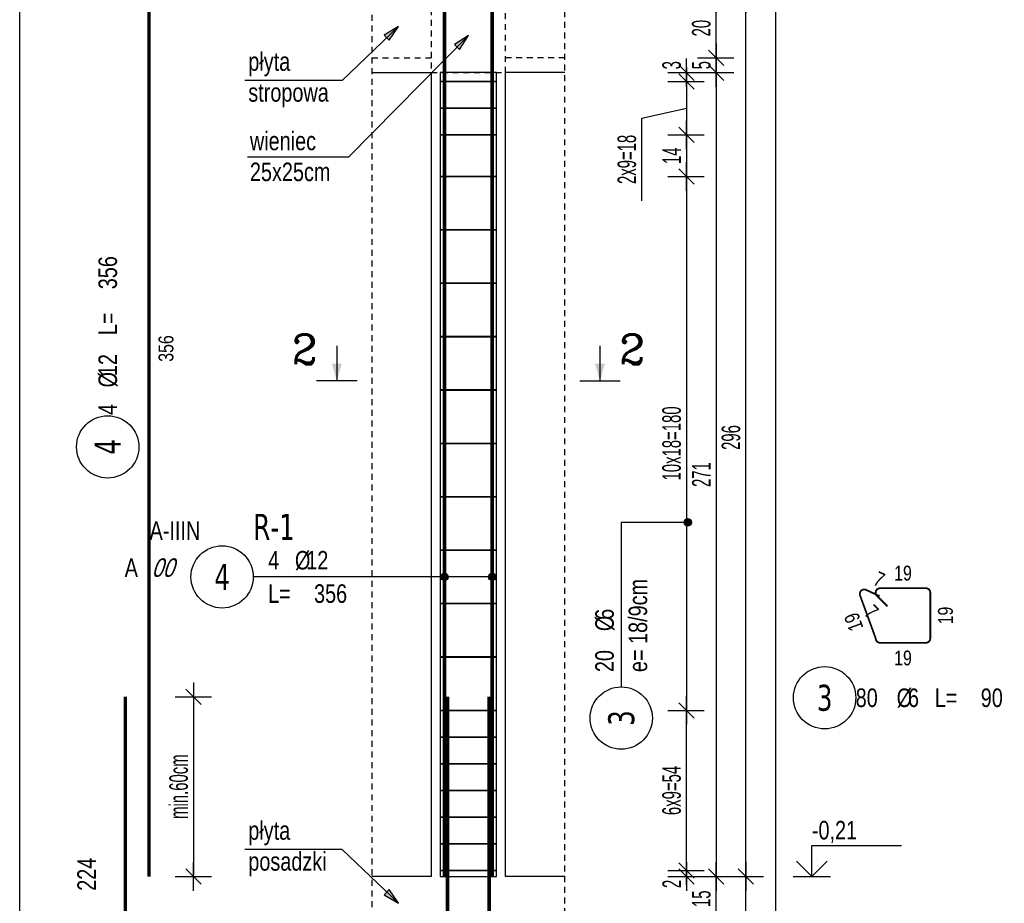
# Model space of a CAD drawing. Header units: millimetres. Extents: x 11988 to 14650, y -1596 to 604.
# Tile 3 of 38: x 11988 to 12320, y -833 to -535. Entities that reach past the tile are written whole.
import ezdxf
from ezdxf.enums import TextEntityAlignment as Align

# ---------------------------------------------------------------- set-up
doc = ezdxf.new("R2010")
doc.units = ezdxf.units.MM
doc.header["$LTSCALE"] = 10
doc.linetypes.add('MP', pattern=[0.36, 0.2, -0.16])
for name, color, linetype in [('BA_txg', 3, 'Continuous'), ('BA_wic', 1, 'Continuous'), ('BA_wis', 2, 'Continuous'), ('BA_wym', 1, 'Continuous'), ('BZ_kot', 7, 'Continuous'), ('BZ_odn', 1, 'Continuous'), ('BZ_opi1', 7, 'Continuous'), ('BZ_opi2', 4, 'Continuous'), ('BZ_opi3', 30, 'Continuous'), ('BZ_opi4', 53, 'Continuous'), ('BZ_P_roz', 11, 'Continuous'), ('BZ_P_wid', 3, 'Continuous'), ('BZ_P_wyc', 134, 'Continuous'), ('BZ_txs', 2, 'Continuous'), ('BZ_wym', 1, 'Continuous')]:
    doc.layers.add(name, color=color, linetype=linetype)
for name, color, linetype, plot in [('BZ_obroz', 137, 'Continuous', False), ('BZ_obw', 230, 'Continuous', False), ('BZ_pom', 6, 'Continuous', False)]:
    doc.layers.add(name, color=color, linetype=linetype, plot=plot)
doc.styles.add('BIKTBG', font='tahoma.ttf', dxfattribs={"width": 0.85})
doc.styles.add('BIKTC', font='bikromsw.shx', dxfattribs={"width": 0.85})
doc.styles.add('BIKTS', font='bikromsw.shx', dxfattribs={"width": 0.8})
doc.styles.add('BIKWYM', font='bikromsw.shx', dxfattribs={"width": 0.6})
doc.styles.add('ROMANC', font='ROMANC.SHX')
doc.dimstyles.new('BA_KR_25_cm', dxfattribs={"dimscale": 0.25, "dimtxt": 25, "dimasz": 1.666667, "dimexe": 24, "dimexo": 0, "dimgap": 0, "dimtad": 0, "dimdec": 1, "dimrnd": 0.5, "dimzin": 9, "dimdsep": 46, "dimtxsty": 'BIKWYM', "dimblk": 'WYM-KR', "dimcen": 0, "dimdle": 20, "dimclrd": 256, "dimclre": 256, "dimclrt": 2, "dimadec": 0, "dimazin": 0, "dimtfac": 0.033333, "dimtdec": 1, "dimtmove": 0, "dimatfit": 3, "dimldrblk": 'WYM-KR', "dimfxl": 25, "dimfxlon": 1, "dimtvp": 0.8, "dimtolj": 1, "dimarcsym": 0})
doc.dimstyles.new('BZ_KP_25_cm', dxfattribs={"dimscale": 0.25, "dimtxt": 25, "dimasz": 1.666667, "dimexe": 24, "dimexo": 0, "dimgap": 0, "dimtad": 0, "dimdec": 1, "dimrnd": 0.5, "dimzin": 9, "dimdsep": 46, "dimtxsty": 'BIKWYM', "dimblk": 'WYM-KR', "dimblk1": 'WYM-KP', "dimblk2": 'WYM-KP', "dimsah": 1, "dimcen": 0, "dimdle": 20, "dimclrd": 256, "dimclre": 256, "dimclrt": 7, "dimadec": 0, "dimazin": 0, "dimtfac": 0.033333, "dimtdec": 1, "dimtmove": 0, "dimatfit": 3, "dimldrblk": 'WYM-KP', "dimfxl": 1, "dimtvp": 0.8, "dimtolj": 1, "dimarcsym": 0})
doc.dimstyles.new('BZ_ST_25_cm', dxfattribs={"dimscale": 0.25, "dimtxt": 25, "dimasz": 1.666667, "dimexe": 24, "dimexo": 0, "dimgap": 0, "dimtad": 0, "dimdec": 1, "dimrnd": 0.5, "dimdsep": 46, "dimtxsty": 'BIKWYM', "dimblk": 'WYM-ST', "dimcen": 0, "dimdle": 20, "dimclrd": 256, "dimclre": 256, "dimclrt": 7, "dimadec": 0, "dimazin": 0, "dimtfac": 0.033333, "dimtdec": 1, "dimtix": 1, "dimtmove": 2, "dimatfit": 3, "dimldrblk": 'WYM-ST', "dimfxl": 1, "dimtvp": 0.8, "dimtolj": 1, "dimtzin": 0, "dimarcsym": 0})

# ---------------------------------------------------------------- blocks, each defined once
blk = doc.blocks.new('WYM-ST')
blk.add_hatch(color=256).paths.add_polyline_path([(-13, 2.88), (0, 0), (-13, -2.88)])
blk.add_lwpolyline([(0, 0), (-13, 2.88), (-13, -2.88), (0, 0)])
blk = doc.blocks.new('ST2')
blk.add_line((13.77, 0), (0, 0))
blk.add_solid([(6.84, -1.95), (6.84, 1.95), (0, 0)])
blk = doc.blocks.new('eprzh')
blk.add_line((-47.9, 0), (47.9, 0))
at = {"xscale": 6, "yscale": 6, "zscale": 6, "rotation": 90}
blk.add_blockref('ST2', (0, 0), dxfattribs=at)
at = {"style": 'ROMANC'}
blk.add_attdef('PRZ', text='', height=70, dxfattribs=at).set_placement((76, 39.4), align=Align.CENTER)
blk = doc.blocks.new('WYM-KP')
blk.add_hatch(color=256).paths.add_polyline_path([(3, 0, 1), (-3, 0, 1)])
blk.add_circle((0, 0), 3)
blk = doc.blocks.new('WYM-KR')
at = {"linetype": 'ByBlock'}
blk.add_line((11.52, 0), (-11.52, 0), dxfattribs=at)
at = {"color": 7, "linetype": 'ByBlock'}
blk.add_line((6.24, 6.24), (-6.24, -6.24), dxfattribs=at)
blk = doc.blocks.new('bik_BlkOpPret', base_point=(608.5, -87.83))
at = {"layer": 'BZ_opi1', "style": 'BIKTS', "width": 0.8}
for tag, p in [('SZTUK', (567.31, -85.33)), ('PRZEDR_FI', (581.12, -85.33)), ('PRZEKROJ', (584.93, -85.33)), ('PRZEDR_L', (567.31, -96.58)), ('DLUGOSC', (582.78, -96.58)), ('UWAGA', (567.31, -105.33))]:
    blk.add_attdef(tag, p, '', height=6.25, dxfattribs=at)
at = {"layer": 'BZ_opi2', "style": 'BIKTBG', "width": 0.8}
blk.add_attdef('NUMER', text='', height=8.75, dxfattribs=at).set_placement((551.81, -87.83), align=Align.MIDDLE_CENTER)
at = {"layer": 'BZ_pom', "width": 0.8}
for tag, p, height, style in [('GATUNEK', (526.97, -75.33), 6.25, 'BIKTS'), ('POZYCJA', (562.31, -75.33), 8.75, 'BIKTBG'), ('METODA_L', (520.17, -87.83), 6.25, 'BIKTS'), ('EURO_KOD', (529.45, -87.83), 6.25, 'BIKTS')]:
    blk.add_attdef(tag, p, '', height=height, dxfattribs=dict(at, style=style))
at = {"layer": 'BZ_wym', "width": 0.8}
for tag, p, height, style, flags in [('PRZEDR_NR', (567.31, -114.71), 8.75, 'BIKTBG', 1), ('PRZEDR_SZT', (567.31, -124.08), 6.25, 'BIKTS', 1), ('TYP_PRETA', (567.31, -133.46), 6.25, 'BIKTS', 3), ('EURO_KOD_SEGMENTY', (580.88, -142.83), 6.25, 'BIKTS', 3), ('HAK_1', (567.31, -152.21), 6.25, 'BIKTS', 3), ('HAK_2', (567.31, -161.58), 6.25, 'BIKTS', 3), ('ID', (567.31, -170.96), 6.25, 'BIKTS', 3), ('ID_C', (567.31, -180.33), 6.25, 'BIKTS', 3), ('b_atr_0', (567.31, -189.71), 6.25, 'BIKTS', 3)]:
    blk.add_attdef(tag, p, '', height=height, dxfattribs=dict(at, style=style, flags=flags))
blk = doc.blocks.new('bik_BlkOpPretW', base_point=(917.65, 307.46))
at = {"layer": 'BZ_opi2', "style": 'BIKTBG', "width": 0.8}
blk.add_attdef('NUMER', text='', height=8.75, dxfattribs=at).set_placement((933.15, 307.46), align=Align.MIDDLE_CENTER)
at = {"layer": 'BZ_opi4', "style": 'BIKTS', "width": 0.8}
for tag, p in [('SZTUK', (943.38, 304.33)), ('PRZEDR_FI', (952.43, 304.33)), ('PRZEKROJ', (956.24, 304.33)), ('PRZEDR_L', (970.04, 304.33)), ('DLUGOSC', (985.52, 304.33))]:
    blk.add_attdef(tag, p, '', height=6.25, dxfattribs=at)
at = {"layer": 'BZ_pom', "width": 0.8}
for tag, p, height, style, flags in [('POZYCJA', (943.38, 294.96), 8.75, 'BIKTBG', 3), ('GATUNEK', (943.38, 285.58), 6.25, 'BIKTS', 1), ('METODA_L', (943.38, 266.83), 6.25, 'BIKTS', 3)]:
    blk.add_attdef(tag, p, '', height=height, dxfattribs=dict(at, style=style, flags=flags))
at = {"layer": 'BZ_wym', "width": 0.8}
for tag, p, height, style, flags in [('UWAGA', (943.38, 276.21), 6.25, 'BIKTS', 1), ('TYP_PRETA', (943.38, 257.46), 6.25, 'BIKTS', 3), ('PRZEDR_NR', (943.38, 248.08), 8.75, 'BIKTBG', 1), ('PRZEDR_SZT', (943.38, 238.71), 6.25, 'BIKTS', 1), ('EURO_KOD', (943.38, 229.33), 6.25, 'BIKTS', 3), ('EURO_KOD_SEGMENTY', (956.95, 229.33), 6.25, 'BIKTS', 3), ('HAK_1', (943.38, 219.96), 6.25, 'BIKTS', 3), ('HAK_2', (943.38, 210.58), 6.25, 'BIKTS', 3), ('ID', (943.38, 201.21), 6.25, 'BIKTS', 3), ('ID_C', (943.38, 191.83), 6.25, 'BIKTS', 3), ('b_atr_0', (943.38, 182.46), 6.25, 'BIKTS', 3)]:
    blk.add_attdef(tag, p, '', height=height, dxfattribs=dict(at, style=style, flags=flags))
blk = doc.blocks.new('*D37')
at = {"layer": 'BA_wym', "lineweight": -2}
for p, q in [((12040.48, -763.74), (12052.73, -763.74)), ((12046.73, -764.16), (12046.73, -823.92)), ((12040.48, -824.34), (12052.73, -824.34))]:
    blk.add_line(p, q, dxfattribs=at)
at = {"layer": 'Defpoints', "color": 0}
for p in [(12023.73, -763.74), (12031.73, -824.34), (12046.73, -824.34)]:
    blk.add_point(p, dxfattribs=at)
at = {"layer": 'BA_wym', "lineweight": -2, "xscale": 0.4166666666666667, "yscale": 0.4166666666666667, "zscale": 0.4166666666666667}
for p, rotation in [((12046.73, -763.74), 90), ((12046.73, -824.34), 270)]:
    blk.add_blockref('WYM-KR', p, dxfattribs=dict(at, rotation=rotation))
at = {"layer": 'BA_wym', "color": 2, "insert": (12041.73, -794.04), "char_height": 6.25, "attachment_point": 5, "rotation": 90, "style": 'BIKWYM'}
blk.add_mtext('\\A1;min.60cm', dxfattribs=at)
blk = doc.blocks.new('*D44')
at = {"layer": 'BA_wym', "lineweight": -2}
for p, q in [((12206.61, -822.34), (12218.86, -822.34)), ((12212.86, -821.92), (12212.86, -821.51)), ((12212.86, -822.34), (12212.86, -824.34)), ((12206.61, -824.34), (12218.86, -824.34)), ((12212.86, -824.76), (12212.86, -828.51))]:
    blk.add_line(p, q, dxfattribs=at)
at = {"layer": 'Defpoints', "color": 0}
for p in [(12148.86, -822.34), (12151.86, -824.34), (12212.86, -824.34)]:
    blk.add_point(p, dxfattribs=at)
at = {"layer": 'BA_wym', "lineweight": -2, "xscale": 0.4166666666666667, "yscale": 0.4166666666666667, "zscale": 0.4166666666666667}
for p, rotation in [((12212.86, -822.34), 270), ((12212.86, -824.34), 90)]:
    blk.add_blockref('WYM-KR', p, dxfattribs=dict(at, rotation=rotation))
at = {"layer": 'BA_wym', "color": 2, "insert": (12207.86, -826.84), "char_height": 6.25, "attachment_point": 5, "rotation": 90, "style": 'BIKWYM'}
blk.add_mtext('\\A1;2', dxfattribs=at)
blk = doc.blocks.new('*D45')
at = {"layer": 'BA_wym', "lineweight": -2}
for p, q in [((12206.61, -768.34), (12218.86, -768.34)), ((12212.86, -821.92), (12212.86, -768.76)), ((12206.61, -822.34), (12218.86, -822.34))]:
    blk.add_line(p, q, dxfattribs=at)
at = {"layer": 'Defpoints', "color": 0}
for p in [(12148.86, -768.34), (12212.86, -768.34), (12148.86, -822.34)]:
    blk.add_point(p, dxfattribs=at)
at = {"layer": 'BA_wym', "lineweight": -2, "xscale": 0.4166666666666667, "yscale": 0.4166666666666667, "zscale": 0.4166666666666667}
for p, rotation in [((12212.86, -768.34), 90), ((12212.86, -822.34), 270)]:
    blk.add_blockref('WYM-KR', p, dxfattribs=dict(at, rotation=rotation))
at = {"layer": 'BA_wym', "color": 2, "insert": (12207.86, -795.34), "char_height": 6.25, "attachment_point": 5, "rotation": 90, "style": 'BIKWYM'}
blk.add_mtext('\\A1;6x9=54', dxfattribs=at)
blk = doc.blocks.new('*D46')
at = {"layer": 'BA_wym', "lineweight": -2}
for p, q in [((12206.61, -588.34), (12218.86, -588.34)), ((12212.86, -588.76), (12212.86, -767.92)), ((12206.61, -768.34), (12218.86, -768.34))]:
    blk.add_line(p, q, dxfattribs=at)
at = {"layer": 'Defpoints', "color": 0}
for p in [(12148.86, -588.34), (12148.86, -768.34), (12212.86, -768.34)]:
    blk.add_point(p, dxfattribs=at)
at = {"layer": 'BA_wym', "lineweight": -2, "xscale": 0.4166666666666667, "yscale": 0.4166666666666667, "zscale": 0.4166666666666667}
for p, rotation in [((12212.86, -588.34), 90), ((12212.86, -768.34), 270)]:
    blk.add_blockref('WYM-KR', p, dxfattribs=dict(at, rotation=rotation))
at = {"layer": 'BA_wym', "color": 2, "insert": (12207.86, -678.34), "char_height": 6.25, "attachment_point": 5, "rotation": 90, "style": 'BIKWYM'}
blk.add_mtext('\\A1;10x18=180', dxfattribs=at)
blk = doc.blocks.new('*D47')
at = {"layer": 'BA_wym', "lineweight": -2}
for p, q in [((12206.61, -556.34), (12218.86, -556.34)), ((12212.86, -556.76), (12212.86, -573.92)), ((12197.77, -568.66), (12212.86, -565.34)), ((12197.77, -596.51), (12197.77, -568.66)), ((12206.61, -574.34), (12218.86, -574.34))]:
    blk.add_line(p, q, dxfattribs=at)
at = {"layer": 'Defpoints', "color": 0}
for p in [(12148.86, -556.34), (12148.86, -574.34), (12212.86, -574.34)]:
    blk.add_point(p, dxfattribs=at)
at = {"layer": 'BA_wym', "lineweight": -2, "xscale": 0.4166666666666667, "yscale": 0.4166666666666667, "zscale": 0.4166666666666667}
for p, rotation in [((12212.86, -556.34), 90), ((12212.86, -574.34), 270)]:
    blk.add_blockref('WYM-KR', p, dxfattribs=dict(at, rotation=rotation))
at = {"layer": 'BA_wym', "color": 2, "insert": (12192.77, -582.59), "char_height": 6.25, "attachment_point": 5, "rotation": 90, "style": 'BIKWYM'}
blk.add_mtext('\\A1;2x9=18', dxfattribs=at)
blk = doc.blocks.new('*D48')
at = {"layer": 'BA_wym', "lineweight": -2}
for p, q in [((12212.86, -552.92), (12212.86, -549.17)), ((12206.61, -553.34), (12218.86, -553.34)), ((12212.86, -556.34), (12212.86, -553.34)), ((12206.61, -556.34), (12218.86, -556.34)), ((12212.86, -556.76), (12212.86, -557.17))]:
    blk.add_line(p, q, dxfattribs=at)
at = {"layer": 'Defpoints', "color": 0}
for p in [(12171.86, -553.34), (12212.86, -553.34), (12148.86, -556.34)]:
    blk.add_point(p, dxfattribs=at)
at = {"layer": 'BA_wym', "lineweight": -2, "xscale": 0.4166666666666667, "yscale": 0.4166666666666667, "zscale": 0.4166666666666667}
for p, rotation in [((12212.86, -553.34), 270), ((12212.86, -556.34), 90)]:
    blk.add_blockref('WYM-KR', p, dxfattribs=dict(at, rotation=rotation))
at = {"layer": 'BA_wym', "color": 2, "insert": (12207.86, -550.84), "char_height": 6.25, "attachment_point": 5, "rotation": 90, "style": 'BIKWYM'}
blk.add_mtext('\\A1;3', dxfattribs=at)
blk = doc.blocks.new('bik_BlkOpPretU', base_point=(1570.94, 615.52))
at = {"layer": 'BZ_opi2', "style": 'BIKTBG', "width": 0.8}
blk.add_attdef('NUMER', text='', height=8.75, dxfattribs=at).set_placement((1514.25, 615.52), align=Align.MIDDLE_CENTER)
at = {"layer": 'BZ_opi4', "style": 'BIKTS', "width": 0.8}
for tag, p in [('SZTUK', (1529.75, 618.02)), ('PRZEDR_FI', (1538.8, 618.02)), ('PRZEKROJ', (1542.61, 618.02)), ('PRZEDR_L', (1529.75, 606.77)), ('DLUGOSC', (1545.23, 606.77)), ('UWAGA', (1529.75, 598.02))]:
    blk.add_attdef(tag, p, '', height=6.25, dxfattribs=at)
at = {"layer": 'BZ_pom', "width": 0.8}
for tag, p, height, style in [('GATUNEK', (1483.8, 628.02), 6.25, 'BIKTS'), ('POZYCJA', (1524.75, 628.02), 8.75, 'BIKTBG'), ('METODA_L', (1489.99, 615.52), 6.25, 'BIKTS')]:
    blk.add_attdef(tag, p, '', height=height, dxfattribs=dict(at, style=style))
at = {"layer": 'BZ_wym', "width": 0.8}
for tag, p, height, style, flags in [('PRZEDR_NR', (1529.75, 588.65), 8.75, 'BIKTBG', 1), ('PRZEDR_SZT', (1529.75, 579.27), 6.25, 'BIKTS', 1), ('TYP_PRETA', (1529.75, 569.9), 6.25, 'BIKTS', 3), ('EURO_KOD', (1529.75, 560.52), 6.25, 'BIKTS', 3), ('EURO_KOD_SEGMENTY', (1544.75, 560.52), 6.25, 'BIKTS', 3), ('HAK_1', (1529.75, 551.15), 6.25, 'BIKTS', 3), ('HAK_2', (1529.75, 541.77), 6.25, 'BIKTS', 3), ('ID', (1529.75, 532.4), 6.25, 'BIKTS', 3), ('ID_C', (1529.75, 523.02), 6.25, 'BIKTS', 3), ('b_atr_0', (1529.75, 513.65), 6.25, 'BIKTS', 3)]:
    blk.add_attdef(tag, p, '', height=height, dxfattribs=dict(at, style=style, flags=flags))
blk = doc.blocks.new('*D66')
at = {"layer": 'BA_wym', "lineweight": -2}
for p, q in [((12216.61, -824.34), (12228.86, -824.34)), ((12222.86, -838.92), (12222.86, -824.76)), ((12216.61, -839.34), (12228.86, -839.34))]:
    blk.add_line(p, q, dxfattribs=at)
at = {"layer": 'Defpoints', "color": 0}
for p in [(12171.86, -824.34), (12222.86, -824.34), (12171.86, -839.34)]:
    blk.add_point(p, dxfattribs=at)
at = {"layer": 'BA_wym', "lineweight": -2, "xscale": 0.4166666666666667, "yscale": 0.4166666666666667, "zscale": 0.4166666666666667}
for p, rotation in [((12222.86, -824.34), 90), ((12222.86, -839.34), 270)]:
    blk.add_blockref('WYM-KR', p, dxfattribs=dict(at, rotation=rotation))
at = {"layer": 'BA_wym', "color": 2, "insert": (12217.86, -831.84), "char_height": 6.25, "attachment_point": 5, "rotation": 90, "style": 'BIKWYM'}
blk.add_mtext('\\A1;15', dxfattribs=at)
blk = doc.blocks.new('*D67')
at = {"layer": 'BA_wym', "lineweight": -2}
for p, q in [((12216.61, -553.34), (12228.86, -553.34)), ((12222.86, -553.76), (12222.86, -823.92)), ((12216.61, -824.34), (12228.86, -824.34))]:
    blk.add_line(p, q, dxfattribs=at)
at = {"layer": 'Defpoints', "color": 0}
for p in [(12171.86, -553.34), (12171.86, -824.34), (12222.86, -824.34)]:
    blk.add_point(p, dxfattribs=at)
at = {"layer": 'BA_wym', "lineweight": -2, "xscale": 0.4166666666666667, "yscale": 0.4166666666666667, "zscale": 0.4166666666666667}
for p, rotation in [((12222.86, -553.34), 90), ((12222.86, -824.34), 270)]:
    blk.add_blockref('WYM-KR', p, dxfattribs=dict(at, rotation=rotation))
at = {"layer": 'BA_wym', "color": 2, "insert": (12217.86, -688.84), "char_height": 6.25, "attachment_point": 5, "rotation": 90, "style": 'BIKWYM'}
blk.add_mtext('\\A1;271', dxfattribs=at)
blk = doc.blocks.new('*D68')
at = {"layer": 'BA_wym', "lineweight": -2}
for p, q in [((12216.61, -548.34), (12228.86, -548.34)), ((12222.86, -548.76), (12222.86, -552.92)), ((12216.61, -553.34), (12228.86, -553.34))]:
    blk.add_line(p, q, dxfattribs=at)
at = {"layer": 'Defpoints', "color": 0}
for p in [(12171.86, -548.34), (12171.86, -553.34), (12222.86, -553.34)]:
    blk.add_point(p, dxfattribs=at)
at = {"layer": 'BA_wym', "lineweight": -2, "xscale": 0.4166666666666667, "yscale": 0.4166666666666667, "zscale": 0.4166666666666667}
for p, rotation in [((12222.86, -548.34), 90), ((12222.86, -553.34), 270)]:
    blk.add_blockref('WYM-KR', p, dxfattribs=dict(at, rotation=rotation))
at = {"layer": 'BA_wym', "color": 2, "insert": (12217.86, -550.84), "char_height": 6.25, "attachment_point": 5, "rotation": 90, "style": 'BIKWYM'}
blk.add_mtext('\\A1;5', dxfattribs=at)
blk = doc.blocks.new('*D69')
at = {"layer": 'BA_wym', "lineweight": -2}
for p, q in [((12216.61, -528.34), (12228.86, -528.34)), ((12222.86, -547.92), (12222.86, -528.76)), ((12216.61, -548.34), (12228.86, -548.34))]:
    blk.add_line(p, q, dxfattribs=at)
at = {"layer": 'Defpoints', "color": 0}
for p in [(12171.86, -528.34), (12222.86, -528.34), (12171.86, -548.34)]:
    blk.add_point(p, dxfattribs=at)
at = {"layer": 'BA_wym', "lineweight": -2, "xscale": 0.4166666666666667, "yscale": 0.4166666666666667, "zscale": 0.4166666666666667}
for p, rotation in [((12222.86, -528.34), 90), ((12222.86, -548.34), 270)]:
    blk.add_blockref('WYM-KR', p, dxfattribs=dict(at, rotation=rotation))
at = {"layer": 'BA_wym', "color": 2, "insert": (12217.86, -538.34), "char_height": 6.25, "attachment_point": 5, "rotation": 90, "style": 'BIKWYM'}
blk.add_mtext('\\A1;20', dxfattribs=at)
blk = doc.blocks.new('*D80')
at = {"layer": 'BA_wym', "lineweight": -2}
for p, q in [((12226.61, -824.34), (12238.86, -824.34)), ((12232.86, -907.92), (12232.86, -824.76)), ((12226.61, -908.34), (12238.86, -908.34))]:
    blk.add_line(p, q, dxfattribs=at)
at = {"layer": 'Defpoints', "color": 0}
for p in [(12171.86, -824.34), (12232.86, -824.34), (12171.86, -908.34)]:
    blk.add_point(p, dxfattribs=at)
at = {"layer": 'BA_wym', "lineweight": -2, "xscale": 0.4166666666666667, "yscale": 0.4166666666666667, "zscale": 0.4166666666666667}
for p, rotation in [((12232.86, -824.34), 90), ((12232.86, -908.34), 270)]:
    blk.add_blockref('WYM-KR', p, dxfattribs=dict(at, rotation=rotation))
at = {"layer": 'BA_wym', "color": 2, "insert": (12227.86, -866.34), "char_height": 6.25, "attachment_point": 5, "rotation": 90, "style": 'BIKWYM'}
blk.add_mtext('\\A1;84', dxfattribs=at)
blk = doc.blocks.new('*D81')
at = {"layer": 'BA_wym', "lineweight": -2}
for p, q in [((12226.61, -528.34), (12238.86, -528.34)), ((12232.86, -823.92), (12232.86, -528.76)), ((12226.61, -824.34), (12238.86, -824.34))]:
    blk.add_line(p, q, dxfattribs=at)
at = {"layer": 'Defpoints', "color": 0}
for p in [(12171.86, -528.34), (12232.86, -528.34), (12171.86, -824.34)]:
    blk.add_point(p, dxfattribs=at)
at = {"layer": 'BA_wym', "lineweight": -2, "xscale": 0.4166666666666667, "yscale": 0.4166666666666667, "zscale": 0.4166666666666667}
for p, rotation in [((12232.86, -528.34), 90), ((12232.86, -824.34), 270)]:
    blk.add_blockref('WYM-KR', p, dxfattribs=dict(at, rotation=rotation))
at = {"layer": 'BA_wym', "color": 2, "insert": (12227.86, -676.34), "char_height": 6.25, "attachment_point": 5, "rotation": 90, "style": 'BIKWYM'}
blk.add_mtext('\\A1;296', dxfattribs=at)
blk = doc.blocks.new('*D85')
at = {"layer": 'BA_wym', "lineweight": -2}
for p, q in [((12236.61, 340.66), (12248.86, 340.66)), ((12242.86, 340.24), (12242.86, -947.92)), ((12236.61, -948.34), (12248.86, -948.34))]:
    blk.add_line(p, q, dxfattribs=at)
at = {"layer": 'Defpoints', "color": 0}
for p in [(12171.86, 340.66), (12171.86, -948.34), (12242.86, -948.34)]:
    blk.add_point(p, dxfattribs=at)
at = {"layer": 'BA_wym', "lineweight": -2, "xscale": 0.4166666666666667, "yscale": 0.4166666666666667, "zscale": 0.4166666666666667}
for p, rotation in [((12242.86, 340.66), 90), ((12242.86, -948.34), 270)]:
    blk.add_blockref('WYM-KR', p, dxfattribs=dict(at, rotation=rotation))
at = {"layer": 'BA_wym', "color": 2, "insert": (12237.86, -303.84), "char_height": 6.25, "attachment_point": 5, "rotation": 90, "style": 'BIKWYM'}
blk.add_mtext('\\A1;1289', dxfattribs=at)
blk = doc.blocks.new('*U29')
for p, q in [((0, 4.17), (12.08, 4.17)), ((0, 0), (0, 4.17))]:
    blk.add_line(p, q)
at = {"color": 1}
blk.add_line((-2.5, 0), (2.5, 0), dxfattribs=at)
blk.add_lwpolyline([(-2.06, 2.06), (0, 0), (2.06, 2.06)])
at = {"style": 'BIKTS', "width": 0.8}
blk.add_attdef('POZIOM', text='', height=2.5, dxfattribs=at).set_placement((0, 6.25), align=Align.MIDDLE_LEFT)
blk = doc.blocks.new('*D86')
at = {"layer": 'BA_wym', "lineweight": -2}
for p, q in [((12206.61, -574.34), (12218.86, -574.34)), ((12212.86, -574.76), (12212.86, -587.92)), ((12206.61, -588.34), (12218.86, -588.34))]:
    blk.add_line(p, q, dxfattribs=at)
at = {"layer": 'Defpoints', "color": 0}
for p in [(12148.86, -574.34), (12148.86, -588.34), (12212.86, -588.34)]:
    blk.add_point(p, dxfattribs=at)
at = {"layer": 'BA_wym', "lineweight": -2, "xscale": 0.4166666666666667, "yscale": 0.4166666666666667, "zscale": 0.4166666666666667}
for p, rotation in [((12212.86, -574.34), 90), ((12212.86, -588.34), 270)]:
    blk.add_blockref('WYM-KR', p, dxfattribs=dict(at, rotation=rotation))
at = {"layer": 'BA_wym', "color": 2, "insert": (12207.86, -581.34), "char_height": 6.25, "attachment_point": 5, "rotation": 90, "style": 'BIKWYM'}
blk.add_mtext('\\A1;14', dxfattribs=at)

msp = doc.modelspace()

# ---------------------------------------------------------------- linework, layer by layer
at = {"layer": 'BA_wic', "linetype": 'MP'}
for points in [[(12106.86, 348.16), (12106.86, -955.84)], [(12171.86, -955.84), (12171.86, 348.16)], [(12126.86, -528.34), (12126.86, -553.34), (12151.86, -553.34), (12151.86, -528.34), (12126.86, -528.34)], [(12106.86, -548.34), (12126.86, -548.34)], [(12171.86, -548.34), (12151.86, -548.34)]]:
    msp.add_lwpolyline(points, dxfattribs=at)
at = {"layer": 'BA_wis'}
for points in [[(12106.86, -553.34), (12126.86, -553.34)], [(12126.86, -553.34), (12126.86, -824.34)], [(12151.86, -824.34), (12151.86, -553.34)], [(12171.86, -553.34), (12151.86, -553.34)], [(12126.86, -824.34), (12106.86, -824.34)], [(12171.86, -824.34), (12151.86, -824.34)]]:
    msp.add_lwpolyline(points, dxfattribs=at)
at = {"layer": 'BZ_obroz'}
msp.add_lwpolyline([(12129.86, -824.34), (12148.86, -824.34), (12148.86, -553.34), (12129.86, -553.34)], close=True, dxfattribs=at)
at = {"layer": 'BZ_obw'}
msp.add_lwpolyline([(11988.13, 603.77), (13989.08, 603.77), (13989.08, -982.33), (11988.13, -982.33)], close=True, dxfattribs=at)
at = {"layer": 'BZ_odn', "color": 252}
for centre in [(12017.8, -679.51), (12259.41, -764.08), (12190.86, -770.93)]:
    msp.add_circle(centre, 10.5, dxfattribs=at)
at = {"layer": 'BZ_odn'}
msp.add_circle((12056.36, -723.34), 10.5, dxfattribs=at)
at = {"layer": 'BZ_P_roz', "const_width": 0.6}
for points in [[(12129.86, -556.34), (12148.86, -556.34)], [(12129.86, -565.34), (12148.86, -565.34)], [(12129.86, -574.34), (12148.86, -574.34)], [(12129.86, -588.34), (12148.86, -588.34)], [(12129.86, -606.34), (12148.86, -606.34)], [(12129.86, -624.34), (12148.86, -624.34)], [(12129.86, -642.34), (12148.86, -642.34)], [(12129.86, -660.34), (12148.86, -660.34)], [(12129.86, -678.34), (12148.86, -678.34)], [(12129.86, -696.34), (12148.86, -696.34)], [(12129.86, -714.34), (12148.86, -714.34)], [(12129.86, -732.34), (12148.86, -732.34)], [(12129.86, -750.34), (12148.86, -750.34)], [(12129.86, -768.34), (12148.86, -768.34)], [(12129.86, -777.34), (12148.86, -777.34)], [(12129.86, -786.34), (12148.86, -786.34)], [(12129.86, -795.34), (12148.86, -795.34)], [(12129.86, -804.34), (12148.86, -804.34)], [(12129.86, -813.34), (12148.86, -813.34)], [(12129.86, -822.34), (12148.86, -822.34)]]:
    msp.add_lwpolyline(points, dxfattribs=at)
at = {"layer": 'BZ_P_wid', "const_width": 1.2}
for points in [[(12131.32, -468.34), (12131.32, -824.34)], [(12147.39, -468.34), (12147.39, -824.34)]]:
    msp.add_lwpolyline(points, dxfattribs=at)
for points in [[(12146.39, -763.74), (12146.39, -937.14, -0.414214), (12142.79, -940.74), (12101.39, -940.74)], [(12132.32, -763.74), (12132.32, -937.14, 0.414214), (12135.92, -940.74), (12177.32, -940.74)]]:
    msp.add_lwpolyline(points, format="xyb", dxfattribs=at)
at = {"layer": 'BZ_P_wyc', "linetype": 'Continuous', "const_width": 1.2}
msp.add_lwpolyline([(12031.73, -468.34), (12031.73, -824.34)], dxfattribs=at)
at = {"layer": 'BZ_P_wyc', "linetype": 'Continuous'}
for points, const_width in [([(12277.92, -729.82), (12273.39, -727.71, 0.668179), (12271.35, -729.58), (12276.62, -744.05, 0.414214), (12278.12, -745.55), (12293.52, -745.55, 0.414214), (12295.02, -744.05), (12295.02, -728.65, 0.414214), (12293.52, -727.15), (12278.12, -727.15, 0.668179), (12277.05, -729.72), (12280.59, -733.25)], 0.6), ([(12023.73, -763.74), (12023.73, -937.14, 0.414214), (12027.33, -940.74), (12068.73, -940.74)], 1.2)]:
    msp.add_lwpolyline(points, format="xyb", dxfattribs=dict(at, const_width=const_width))

# ---------------------------------------------------------------- block references
ref = msp.add_blockref('bik_BlkOpPretW', (12017.8, -695.01), dxfattribs=dict(rotation=90))
ref.add_attrib('NUMER', '4', dxfattribs={"layer": 'BZ_opi2', "height": 8.75, "rotation": 90, "style": 'BIKTBG', "width": 0.8}).set_placement((12017.8, -679.51), align=Align.MIDDLE_CENTER)
ref.add_attrib('SZTUK', '4', (12020.93, -668.74), dxfattribs={"layer": 'BZ_opi4', "height": 6.25, "rotation": 90, "style": 'BIKTS', "width": 0.8})
ref.add_attrib('PRZEKROJ', '12', (12020.93, -655.65), dxfattribs={"layer": 'BZ_opi4', "height": 6.25, "rotation": 90, "style": 'BIKTS', "width": 0.8})
ref.add_attrib('DLUGOSC', '356', (12020.93, -626.36), dxfattribs={"layer": 'BZ_opi4', "height": 6.25, "rotation": 90, "style": 'BIKTS', "width": 0.8})
ref.add_attrib('PRZEDR_FI', '%%c', (12020.93, -659.46), dxfattribs={"layer": 'BZ_opi4', "height": 6.25, "rotation": 90, "style": 'BIKTS', "width": 0.8})
ref.add_attrib('PRZEDR_L', 'L=', (12020.93, -641.84), dxfattribs={"layer": 'BZ_opi4', "height": 6.25, "rotation": 90, "style": 'BIKTS', "width": 0.8})
ref = msp.add_blockref('bik_BlkOpPret', (12110.67, -723.34))
ref.add_attrib('NUMER', '4', dxfattribs={"layer": 'BZ_opi2', "height": 8.75, "style": 'BIKTBG', "width": 0.8}).set_placement((12056.36, -723.34), align=Align.MIDDLE_CENTER)
ref.add_attrib('POZYCJA', 'R-1', (12066.86, -710.84), dxfattribs={"layer": 'BZ_pom', "height": 8.75, "style": 'BIKTBG', "width": 0.8})
ref.add_attrib('SZTUK', '4', (12071.86, -720.84), dxfattribs={"layer": 'BZ_opi1', "height": 6.25, "style": 'BIKTS', "width": 0.8})
ref.add_attrib('GATUNEK', 'A-IIIN', (12031.91, -710.84), dxfattribs={"layer": 'BZ_pom', "height": 6.25, "style": 'BIKTS', "width": 0.8})
ref.add_attrib('PRZEKROJ', '12', (12084.71, -720.84), dxfattribs={"layer": 'BZ_opi1', "height": 6.25, "style": 'BIKTS', "width": 0.8})
ref.add_attrib('DLUGOSC', '356', (12087.33, -732.09), dxfattribs={"layer": 'BZ_opi1', "height": 6.25, "style": 'BIKTS', "width": 0.8})
ref.add_attrib('METODA_L', 'A', (12023.52, -723.34), dxfattribs={"layer": 'BZ_pom', "height": 6.25, "style": 'BIKTS', "width": 0.8})
ref.add_attrib('PRZEDR_FI', '%%c', (12080.9, -720.84), dxfattribs={"layer": 'BZ_opi1', "height": 6.25, "style": 'BIKTS', "width": 0.8})
ref.add_attrib('PRZEDR_L', 'L=', (12071.86, -732.09), dxfattribs={"layer": 'BZ_opi1', "height": 6.25, "style": 'BIKTS', "width": 0.8})
ref.add_attrib('EURO_KOD', '00', (12032.57, -723.34), dxfattribs={"layer": 'BZ_pom', "height": 6.25, "style": 'BIKTS', "oblique": 18, "width": 0.8})
ref = msp.add_blockref('bik_BlkOpPretU', (12190.86, -704.95), dxfattribs=dict(rotation=90))
ref.add_attrib('NUMER', '3', dxfattribs={"layer": 'BZ_opi2', "height": 8.75, "rotation": 90, "style": 'BIKTBG', "width": 0.8}).set_placement((12190.86, -770.93), align=Align.MIDDLE_CENTER)
ref.add_attrib('SZTUK', '20', (12188.36, -755.43), dxfattribs={"layer": 'BZ_opi4', "height": 6.25, "rotation": 90, "style": 'BIKTS', "width": 0.8})
ref.add_attrib('PRZEKROJ', '6', (12188.36, -737.81), dxfattribs={"layer": 'BZ_opi4', "height": 6.25, "rotation": 90, "style": 'BIKTS', "width": 0.8})
ref.add_attrib('UWAGA', 'e= 18/9cm', (12199.61, -755.43), dxfattribs={"layer": 'BZ_opi4', "height": 6.25, "rotation": 90, "style": 'BIKTS', "width": 0.8})
ref.add_attrib('PRZEDR_FI', '%%c', (12188.36, -741.62), dxfattribs={"layer": 'BZ_opi4', "height": 6.25, "rotation": 90, "style": 'BIKTS', "width": 0.8})
ref = msp.add_blockref('bik_BlkOpPretW', (12243.91, -764.08))
ref.add_attrib('NUMER', '3', dxfattribs={"layer": 'BZ_opi2', "height": 8.75, "style": 'BIKTBG', "width": 0.8}).set_placement((12259.41, -764.08), align=Align.MIDDLE_CENTER)
ref.add_attrib('SZTUK', '80', (12269.87, -767.2), dxfattribs={"layer": 'BZ_opi4', "height": 6.25, "style": 'BIKTS', "width": 0.8})
ref.add_attrib('PRZEKROJ', '6', (12287.49, -767.2), dxfattribs={"layer": 'BZ_opi4', "height": 6.25, "style": 'BIKTS', "width": 0.8})
ref.add_attrib('DLUGOSC', '90', (12312.02, -767.2), dxfattribs={"layer": 'BZ_opi4', "height": 6.25, "style": 'BIKTS', "width": 0.8})
ref.add_attrib('PRZEDR_FI', '%%c', (12283.68, -767.2), dxfattribs={"layer": 'BZ_opi4', "height": 6.25, "style": 'BIKTS', "width": 0.8})
ref.add_attrib('PRZEDR_L', 'L=', (12296.54, -767.2), dxfattribs={"layer": 'BZ_opi4', "height": 6.25, "style": 'BIKTS', "width": 0.8})
ref = msp.add_blockref('bik_BlkOpPretW', (12010.67, -897.62), dxfattribs=dict(rotation=90))
ref.add_attrib('NUMER', '2', dxfattribs={"layer": 'BZ_opi2', "height": 8.75, "rotation": 90, "style": 'BIKTBG', "width": 0.8}).set_placement((12010.67, -882.12), align=Align.MIDDLE_CENTER)
ref.add_attrib('SZTUK', '4', (12013.8, -871.54), dxfattribs={"layer": 'BZ_opi4', "height": 6.25, "rotation": 90, "style": 'BIKTS', "width": 0.8})
ref.add_attrib('PRZEKROJ', '12', (12013.8, -858.45), dxfattribs={"layer": 'BZ_opi4', "height": 6.25, "rotation": 90, "style": 'BIKTS', "width": 0.8})
ref.add_attrib('DLUGOSC', '224', (12013.8, -829.16), dxfattribs={"layer": 'BZ_opi4', "height": 6.25, "rotation": 90, "style": 'BIKTS', "width": 0.8})
ref.add_attrib('PRZEDR_FI', '%%c', (12013.8, -862.25), dxfattribs={"layer": 'BZ_opi4', "height": 6.25, "rotation": 90, "style": 'BIKTS', "width": 0.8})
ref.add_attrib('PRZEDR_L', 'L=', (12013.8, -844.64), dxfattribs={"layer": 'BZ_opi4', "height": 6.25, "rotation": 90, "style": 'BIKTS', "width": 0.8})
at = {"layer": 'BA_txg'}
ref = msp.add_blockref('eprzh', (12095.01, -657.29), dxfattribs=dict(at, xscale=-0.142857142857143, yscale=0.1428571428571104, zscale=0.142857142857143))
ref.add_attrib('PRZ', '2', dxfattribs={"layer": '0', "height": 10, "style": 'ROMANC'}).set_placement((12084.16, -651.65), align=Align.CENTER)
at = {"layer": 'BA_txg', "xscale": 0.142857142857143, "yscale": 0.142857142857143, "zscale": 0.142857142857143}
msp.add_blockref('eprzh', (12183.7, -657.29), dxfattribs=at).add_auto_attribs({'PRZ': '2'})
at = {"layer": 'BZ_kot', "xscale": 2.5, "yscale": 2.5, "zscale": 2.5}
msp.add_blockref('*U29', (12255.11, -824.34), dxfattribs=at).add_auto_attribs({'POZIOM': '-0,21'})

# ---------------------------------------------------------------- texts
at = {"layer": 'BZ_opi3', "style": 'BIKTC', "width": 0.8}
for s, rotation, p in [('356', 90.0002, (12037.43, -646.34)), ('19', 359.9998, (12285.82, -722.05)), ('7', 334.9998, (12277.81, -724.15)), ('7', 315, (12275.22, -735.09)), ('19', 109.9998, (12269.19, -738.56)), ('19', 90, (12300.12, -736.35))]:
    msp.add_text(s, height=5, rotation=rotation, dxfattribs=at).set_placement(p, align=Align.MIDDLE_CENTER)
msp.add_text('19', height=5, dxfattribs=at).set_placement((12285.82, -750.65), align=Align.MIDDLE_CENTER)
at = {"layer": 'BZ_txs', "char_height": 6.25, "width": 113.0116, "attachment_point": 1, "style": 'BIKTS'}
for s, insert in [('płyta\\Pstropowa', (12065.18, -546.46)), ('wieniec\\P25x25cm', (12065.72, -573.24)), ('płyta\\Pposadzki', (12065.18, -805.7))]:
    msp.add_mtext(s, dxfattribs=dict(at, insert=insert))

# ---------------------------------------------------------------- dimensions: what is measured, and where the dimension line sits
at = {"layer": 'BA_wym'}
for base, p1, p2, override, picture, middle in [((12242.86, -948.34), (12171.86, 340.66), (12171.86, -948.34), {"dimrnd": 1, "dimblk": 'WYM-KR', "dimatfit": 1}, '*D85', (12237.86, -303.84)), ((12222.86, -528.34), (12171.86, -548.34), (12171.86, -528.34), {"dimatfit": 1}, '*D69', (12217.86, -538.34)), ((12232.86, -528.34), (12171.86, -824.34), (12171.86, -528.34), {"dimrnd": 1, "dimblk": 'WYM-KR', "dimatfit": 1}, '*D81', (12227.86, -676.34)), ((12222.86, -553.34), (12171.86, -548.34), (12171.86, -553.34), {"dimatfit": 1}, '*D68', (12217.86, -550.84)), ((12222.86, -824.34), (12171.86, -553.34), (12171.86, -824.34), {"dimrnd": 1, "dimatfit": 1}, '*D67', (12217.86, -688.84)), ((12212.86, -824.34), (12148.86, -822.34), (12151.86, -824.34), {"dimatfit": 1}, '*D44', (12207.86, -826.84)), ((12222.86, -824.34), (12171.86, -839.34), (12171.86, -824.34), {"dimatfit": 1}, '*D66', (12217.86, -831.84)), ((12232.86, -824.34), (12171.86, -908.34), (12171.86, -824.34), {"dimatfit": 1}, '*D80', (12227.86, -866.34))]:
    dim = msp.add_linear_dim(base=base, p1=p1, p2=p2, angle=90, dimstyle='BA_KR_25_cm', override=override, dxfattribs=at)
    dim.commit()
    dim.dimension.update_dxf_attribs({"geometry": picture, "text_midpoint": middle})
for base, p1, p2, override, picture, middle in [((12212.86, -553.34), (12148.86, -556.34), (12171.86, -553.34), {"dimrnd": 1, "dimatfit": 1}, '*D48', (12212.86, -550.84)), ((12212.86, -588.34), (12148.86, -574.34), (12148.86, -588.34), {"dimtxsty": 'BIKWYM', "dimatfit": 1}, '*D86', (12212.86, -581.34))]:
    dim = msp.add_linear_dim(base=base, p1=p1, p2=p2, angle=90, dimstyle='BA_KR_25_cm', override=override, dxfattribs=at)
    dim.commit()
    dim.dimension.update_dxf_attribs({"geometry": picture, "text_midpoint": middle, "dimtype": 160})
dim = msp.add_linear_dim(base=(12212.86, -574.34), p1=(12148.86, -556.34), p2=(12148.86, -574.34), angle=90, text='2x9=18', dimstyle='BA_KR_25_cm', override={"dimtxsty": 'BIKWYM', "dimtmove": 1, "dimatfit": 1}, dxfattribs=at)
dim.commit()
dim.dimension.update_dxf_attribs({"geometry": '*D47', "text_midpoint": (12197.77, -568.66), "dimtype": 160})
for base, p1, p2, text, picture, middle in [((12212.86, -768.34), (12148.86, -588.34), (12148.86, -768.34), '10x18=<>', '*D46', (12207.86, -678.34)), ((12046.73, -824.34), (12023.73, -763.74), (12031.73, -824.34), 'min.60cm', '*D37', (12041.73, -794.04)), ((12212.86, -768.34), (12148.86, -822.34), (12148.86, -768.34), '6x9=<>', '*D45', (12207.86, -795.34))]:
    dim = msp.add_linear_dim(base=base, p1=p1, p2=p2, angle=90, text=text, dimstyle='BA_KR_25_cm', override={"dimtxsty": 'BIKWYM', "dimatfit": 1}, dxfattribs=at)
    dim.commit()
    dim.dimension.update_dxf_attribs({"geometry": picture, "text_midpoint": middle})

# ---------------------------------------------------------------- leaders
at = {"layer": 'BZ_odn'}
for points, dimstyle in [([(12115.75, -537.76), (12096.86, -555.95), (12063.97, -555.95)], 'BZ_ST_25_cm'), ([(12139.36, -540.84), (12098.96, -581.81), (12064.93, -581.81)], 'BZ_ST_25_cm'), ([(12131.32, -723.34), (12106.86, -723.34), (12066.86, -723.34)], 'BZ_KP_25_cm'), ([(12147.39, -723.34), (12106.86, -723.34), (12066.86, -723.34)], 'BZ_KP_25_cm'), ([(12115.75, -833.37), (12096.86, -815.19), (12063.97, -815.19)], 'BZ_ST_25_cm')]:
    msp.add_leader(points, dimstyle=dimstyle, dxfattribs=at)
at = {"layer": 'BZ_odn', "color": 252}
msp.add_leader([(12213.28, -704.95), (12190.86, -704.95), (12190.86, -760.43)], dimstyle='BZ_KP_25_cm', override={"dimclrd": 252}, dxfattribs=at)

doc.saveas('drawing.dxf')
